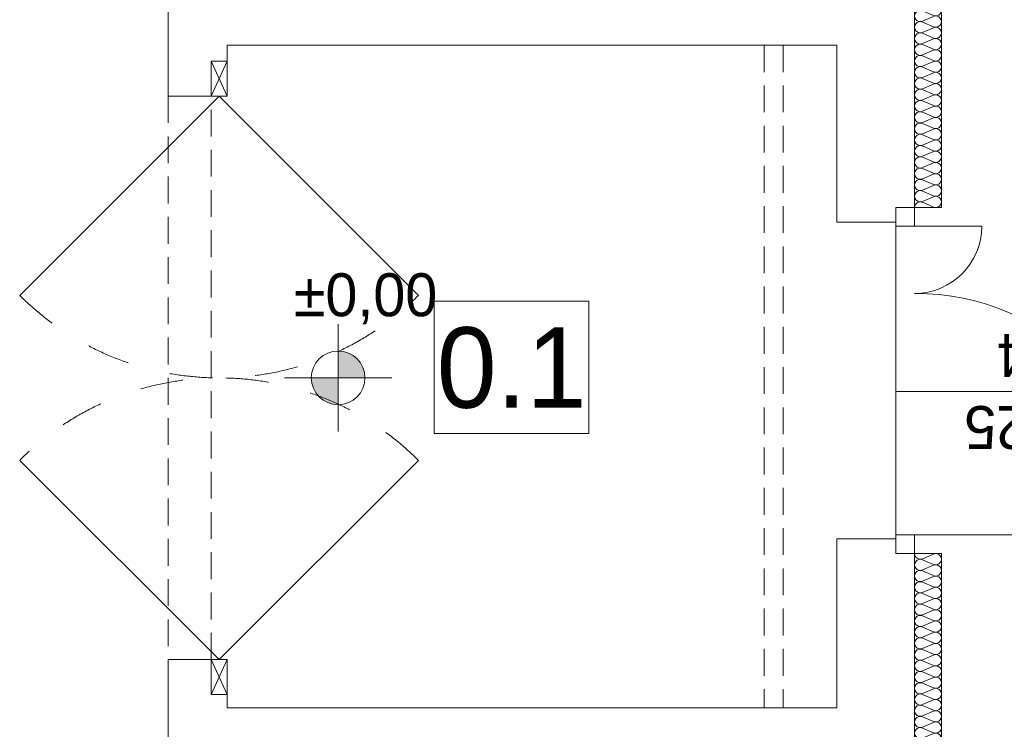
# Model space of a CAD drawing. Extents: x -528673 to -468586, y 24609 to 131944.
# Tile 22 of 87: x -475263 to -471596, y 32205 to 34850. Entities that reach past the tile are written whole.
import ezdxf

# ---------------------------------------------------------------- set-up
doc = ezdxf.new("R2010")
doc.units = 0
doc.header["$MEASUREMENT"] = 0
doc.linetypes.add('Krawędzie ukryte', pattern=[150, 100, -50])
doc.linetypes.add('Przerywana', pattern=[320, 160, -160])
for name, color, linetype in [('#PODKŁAD', 252, 'Continuous'), ('Inwent Izolacje', 252, 'Continuous'), ('INWENT RZĘDNE', 252, 'Continuous')]:
    doc.layers.add(name, color=color, linetype=linetype)
for name, color, linetype, lineweight in [('Inwent Izolacje_Nr_Pióra__2', 252, 'Continuous', 13), ('INWENT OPISY_Nr_Pióra__21', 252, 'Continuous', 9), ('INWENT RZĘDNE_Nr_Pióra__21', 252, 'Continuous', 9), ('INWENT. DRZWI_Nr_Pióra__5', 252, 'Continuous', 13), ('INWENT. OKNA_Nr_Pióra__21', 252, 'Continuous', 9), ('INWENT. OKNA_Nr_Pióra__5', 252, 'Continuous', 13), ('INWENT.ŚCIANY_Nr_Pióra__1', 252, 'Continuous', 25), ('INWENT.ŚCIANY_Nr_Pióra__21', 252, 'Continuous', 9), ('INWENT.ŚCIANY_Nr_Pióra__3', 252, 'Continuous', 13), ('Istniejące stropy_Nr_Pióra__5', 252, 'Continuous', 13)]:
    doc.layers.add(name, color=color, linetype=linetype, lineweight=lineweight)
doc.styles.add('GENERATED_STYLE_1', font='txt')
doc.styles.add('GENERATED_STYLE_3', font='txt')
doc.styles.add('GENERATED_STYLE_5', font='txt')

# ---------------------------------------------------------------- blocks, each defined once
blk = doc.blocks.new('Izolacja cieplna 14_151', base_point=(-471930.2, 35409.5))
at = {"layer": 'Inwent Izolacje_Nr_Pióra__2', "linetype": 'Continuous'}
for p, q in [((-471860, 35407.8), (-471900.4, 35390.3)), ((-471900.4, 35386.8), (-471860, 35369.3)), ((-471860, 35365.8), (-471900.4, 35348.3)), ((-471900.4, 35344.8), (-471860, 35327.3)), ((-471860, 35323.8), (-471900.4, 35306.3)), ((-471900.4, 35302.8), (-471860, 35285.3)), ((-471860, 35281.8), (-471900.4, 35264.3)), ((-471900.4, 35260.8), (-471860, 35243.3)), ((-471860, 35239.8), (-471900.4, 35222.3)), ((-471900.4, 35218.8), (-471860, 35201.3)), ((-471860, 35197.8), (-471900.4, 35180.3)), ((-471900.4, 35176.8), (-471860, 35159.3)), ((-471860, 35155.8), (-471900.4, 35138.3)), ((-471900.4, 35134.8), (-471860, 35117.3)), ((-471860, 35113.8), (-471900.4, 35096.3)), ((-471900.4, 35092.8), (-471860, 35075.3)), ((-471860, 35071.8), (-471900.4, 35054.3)), ((-471900.4, 35050.8), (-471860, 35033.3)), ((-471860, 35029.8), (-471900.4, 35012.3)), ((-471900.4, 35008.8), (-471860, 34991.3)), ((-471860, 34987.8), (-471900.4, 34970.3)), ((-471900.4, 34966.8), (-471860, 34949.3)), ((-471860, 34945.8), (-471900.4, 34928.3)), ((-471900.4, 34924.8), (-471860, 34907.3)), ((-471860, 34903.8), (-471900.4, 34886.3)), ((-471900.4, 34882.8), (-471860, 34865.3)), ((-471860, 34861.8), (-471900.4, 34844.3)), ((-471900.4, 34840.8), (-471860, 34823.3)), ((-471860, 34819.8), (-471900.4, 34802.3)), ((-471900.4, 34798.8), (-471860, 34781.3)), ((-471860, 34777.8), (-471900.4, 34760.3)), ((-471900.4, 34756.8), (-471860, 34739.3)), ((-471860, 34735.8), (-471900.4, 34718.3)), ((-471900.4, 34714.8), (-471860, 34697.3)), ((-471860, 34693.8), (-471900.4, 34676.3)), ((-471900.4, 34672.8), (-471860, 34655.3)), ((-471860, 34651.8), (-471900.4, 34634.3)), ((-471900.4, 34630.8), (-471860, 34613.3)), ((-471860, 34609.8), (-471900.4, 34592.3)), ((-471900.4, 34588.8), (-471860, 34571.3)), ((-471860, 34567.8), (-471900.4, 34550.3)), ((-471900.4, 34546.8), (-471860, 34529.3)), ((-471860, 34525.8), (-471900.4, 34508.3)), ((-471900.4, 34504.8), (-471860, 34487.3)), ((-471860, 34483.8), (-471900.4, 34466.3)), ((-471900.4, 34462.8), (-471860, 34445.3)), ((-471860, 34441.8), (-471900.4, 34424.3)), ((-471900.4, 34420.8), (-471860, 34403.3)), ((-471860, 34399.8), (-471900.4, 34382.3)), ((-471900.4, 34378.8), (-471860, 34361.3)), ((-471860, 34357.8), (-471900.4, 34340.3)), ((-471900.4, 34336.8), (-471860, 34319.3)), ((-471860, 34315.8), (-471900.4, 34298.3)), ((-471900.4, 34294.8), (-471860, 34277.3)), ((-471860, 34273.8), (-471900.4, 34256.3)), ((-471900.4, 34252.8), (-471860, 34235.3)), ((-471860, 34231.8), (-471900.4, 34214.3)), ((-471900.4, 34210.8), (-471860, 34193.3)), ((-471860, 34189.8), (-471900.4, 34172.3)), ((-471900.4, 34168.8), (-471860, 34151.3))]:
    blk.add_line(p, q, dxfattribs=at)
for centre, start_param, end_param in [((-471908.9, 35367.5), 1.158004, 5.125183), ((-471908.9, 35409.5), 3.141593, 5.125182), ((-471851.5, 35388.5), 4.299595, 8.266775), ((-471908.9, 35325.5), 1.158004, 5.125183), ((-471851.5, 35346.5), 4.299595, 8.266775), ((-471851.5, 35304.5), 4.299595, 8.266775), ((-471908.9, 35283.5), 1.158004, 5.125183), ((-471851.5, 35262.5), 4.299595, 8.266775), ((-471908.9, 35241.5), 1.158004, 5.125183), ((-471851.5, 35220.5), 4.299595, 8.266775), ((-471908.9, 35199.5), 1.158004, 5.125183), ((-471851.5, 35178.5), 4.299595, 8.266775), ((-471908.9, 35157.5), 1.158004, 5.125183), ((-471908.9, 35115.5), 1.158004, 5.125183), ((-471851.5, 35136.5), 4.299595, 8.266775), ((-471908.9, 35073.5), 1.158004, 5.125183), ((-471851.5, 35094.5), 4.299595, 8.266775), ((-471908.9, 35031.5), 1.158004, 5.125183), ((-471851.5, 35052.5), 4.299595, 8.266775), ((-471851.5, 35010.5), 4.299595, 8.266775), ((-471908.9, 34989.5), 1.158004, 5.125183), ((-471851.5, 34968.5), 4.299595, 8.266775), ((-471908.9, 34947.5), 1.158004, 5.125183), ((-471851.5, 34926.5), 4.299595, 8.266775), ((-471908.9, 34905.5), 1.158004, 5.125183), ((-471851.5, 34884.5), 4.299595, 8.266775), ((-471908.9, 34863.5), 1.158004, 5.125183), ((-471908.9, 34821.5), 1.158004, 5.125183), ((-471851.5, 34842.5), 4.299595, 8.266775), ((-471908.9, 34779.5), 1.158004, 5.125183), ((-471851.5, 34800.5), 4.299595, 8.266775), ((-471908.9, 34737.5), 1.158004, 5.125183), ((-471851.5, 34758.5), 4.299595, 8.266775), ((-471851.5, 34716.5), 4.299595, 8.266775), ((-471908.9, 34695.5), 1.158004, 5.125183), ((-471851.5, 34674.5), 4.299595, 8.266775), ((-471908.9, 34653.5), 1.158004, 5.125183), ((-471851.5, 34632.5), 4.299595, 8.266775), ((-471908.9, 34611.5), 1.158004, 5.125183), ((-471851.5, 34590.5), 4.299595, 8.266775), ((-471908.9, 34569.5), 1.158004, 5.125183), ((-471908.9, 34527.5), 1.158004, 5.125183), ((-471851.5, 34548.5), 4.299595, 8.266775), ((-471908.9, 34485.5), 1.158004, 5.125183), ((-471851.5, 34506.5), 4.299595, 8.266775), ((-471908.9, 34443.5), 1.158004, 5.125183), ((-471851.5, 34464.5), 4.299595, 8.266775), ((-471851.5, 34422.5), 4.299595, 8.266775), ((-471908.9, 34401.5), 1.158004, 5.125183), ((-471851.5, 34380.5), 4.299595, 8.266775), ((-471908.9, 34359.5), 1.158004, 5.125183), ((-471851.5, 34338.5), 4.299595, 8.266775), ((-471908.9, 34317.5), 1.158004, 5.125183), ((-471851.5, 34296.5), 4.299595, 8.266775), ((-471908.9, 34275.5), 1.158004, 5.125183), ((-471908.9, 34233.5), 1.158004, 5.125183), ((-471851.5, 34254.5), 4.299595, 8.266775), ((-471908.9, 34191.5), 1.158004, 5.125183), ((-471851.5, 34212.5), 4.299595, 8.266775), ((-471851.5, 34170.5), 4.299595, 8.266775), ((-471908.9, 34149.5), 1.158004, 3.141593)]:
    blk.add_ellipse(centre, major_axis=(21.3, 0), ratio=0.987408, start_param=start_param, end_param=end_param, dxfattribs=at)
blk = doc.blocks.new('Izolacja cieplna 14_152', base_point=(-471930.2, 32859.5))
at = {"layer": 'Inwent Izolacje_Nr_Pióra__2', "linetype": 'Continuous'}
for p, q in [((-471860, 32857.8), (-471900.4, 32840.4)), ((-471900.4, 32836.9), (-471860, 32819.5)), ((-471860, 32815.9), (-471900.4, 32798.5)), ((-471900.4, 32795), (-471860, 32777.6)), ((-471860, 32774.1), (-471900.4, 32756.7)), ((-471900.4, 32753.2), (-471860, 32735.8)), ((-471860, 32732.3), (-471900.4, 32714.9)), ((-471900.4, 32711.4), (-471860, 32694)), ((-471860, 32690.4), (-471900.4, 32673)), ((-471900.4, 32669.5), (-471860, 32652.1)), ((-471860, 32648.6), (-471900.4, 32631.2)), ((-471900.4, 32627.7), (-471860, 32610.3)), ((-471860, 32606.8), (-471900.4, 32589.4)), ((-471900.4, 32585.9), (-471860, 32568.5)), ((-471860, 32564.9), (-471900.4, 32547.5)), ((-471900.4, 32544), (-471860, 32526.6)), ((-471860, 32523.1), (-471900.4, 32505.7)), ((-471900.4, 32502.2), (-471860, 32484.8)), ((-471860, 32481.3), (-471900.4, 32463.9)), ((-471900.4, 32460.4), (-471860, 32443)), ((-471860, 32439.4), (-471900.4, 32422)), ((-471900.4, 32418.5), (-471860, 32401.1)), ((-471860, 32397.6), (-471900.4, 32380.2)), ((-471900.4, 32376.7), (-471860, 32359.3)), ((-471860, 32355.8), (-471900.4, 32338.4)), ((-471900.4, 32334.9), (-471860, 32317.5)), ((-471860, 32313.9), (-471900.4, 32296.5)), ((-471900.4, 32293), (-471860, 32275.6)), ((-471860, 32272.1), (-471900.4, 32254.7)), ((-471900.4, 32251.2), (-471860, 32233.8)), ((-471860, 32230.3), (-471900.4, 32212.9)), ((-471900.4, 32209.4), (-471860, 32192)), ((-471860, 32188.4), (-471900.4, 32171)), ((-471900.4, 32167.5), (-471860, 32150.1)), ((-471860, 32146.6), (-471900.4, 32129.2)), ((-471900.4, 32125.7), (-471860, 32108.3)), ((-471860, 32104.8), (-471900.4, 32087.4)), ((-471900.4, 32083.9), (-471860, 32066.5)), ((-471860, 32062.9), (-471900.4, 32045.5)), ((-471900.4, 32042), (-471860, 32024.6)), ((-471860, 32021.1), (-471900.4, 32003.7)), ((-471900.4, 32000.2), (-471860, 31982.8)), ((-471860, 31979.3), (-471900.4, 31961.9)), ((-471900.4, 31958.4), (-471860, 31941)), ((-471860, 31937.4), (-471900.4, 31920)), ((-471900.4, 31916.5), (-471860, 31899.1)), ((-471860, 31895.6), (-471900.4, 31878.2)), ((-471900.4, 31874.7), (-471860, 31857.3)), ((-471860, 31853.8), (-471900.4, 31836.4)), ((-471900.4, 31832.9), (-471860, 31815.5)), ((-471860, 31811.9), (-471900.4, 31794.5)), ((-471900.4, 31791), (-471860, 31773.6)), ((-471860, 31770.1), (-471900.4, 31752.7)), ((-471900.4, 31749.2), (-471860, 31731.8)), ((-471860, 31728.3), (-471900.4, 31710.9)), ((-471900.4, 31707.4), (-471860, 31690)), ((-471860, 31686.4), (-471900.4, 31669)), ((-471900.4, 31665.5), (-471860, 31648.1)), ((-471860, 31644.6), (-471900.4, 31627.2)), ((-471900.4, 31623.7), (-471860, 31606.3))]:
    blk.add_line(p, q, dxfattribs=at)
for centre, start_param, end_param in [((-471908.9, 32859.5), 3.141593, 5.125182), ((-471851.5, 32838.6), 4.299595, 8.266775), ((-471908.9, 32817.7), 1.158004, 5.125183), ((-471851.5, 32796.8), 4.299595, 8.266775), ((-471908.9, 32775.9), 1.158004, 5.125183), ((-471908.9, 32734), 1.158004, 5.125183), ((-471851.5, 32755), 4.299595, 8.266775), ((-471908.9, 32692.2), 1.158004, 5.125183), ((-471851.5, 32713.1), 4.299595, 8.266775), ((-471908.9, 32650.4), 1.158004, 5.125183), ((-471851.5, 32671.3), 4.299595, 8.266775), ((-471851.5, 32629.5), 4.299595, 8.266775), ((-471908.9, 32608.5), 1.158004, 5.125183), ((-471851.5, 32587.6), 4.299595, 8.266775), ((-471908.9, 32566.7), 1.158004, 5.125183), ((-471851.5, 32545.8), 4.299595, 8.266775), ((-471908.9, 32524.9), 1.158004, 5.125183), ((-471851.5, 32504), 4.299595, 8.266775), ((-471908.9, 32483), 1.158004, 5.125183), ((-471908.9, 32441.2), 1.158004, 5.125183), ((-471851.5, 32462.1), 4.299595, 8.266775), ((-471908.9, 32399.4), 1.158004, 5.125183), ((-471851.5, 32420.3), 4.299595, 8.266775), ((-471908.9, 32357.5), 1.158004, 5.125183), ((-471851.5, 32378.5), 4.299595, 8.266775), ((-471851.5, 32336.6), 4.299595, 8.266775), ((-471908.9, 32315.7), 1.158004, 5.125183), ((-471851.5, 32294.8), 4.299595, 8.266775), ((-471908.9, 32273.9), 1.158004, 5.125183), ((-471851.5, 32253), 4.299595, 8.266775), ((-471908.9, 32232), 1.158004, 5.125183), ((-471851.5, 32211.1), 4.299595, 8.266775), ((-471908.9, 32190.2), 1.158004, 5.125183), ((-471908.9, 32148.4), 1.158004, 5.125183), ((-471851.5, 32169.3), 4.299595, 8.266775), ((-471908.9, 32106.5), 1.158004, 5.125183), ((-471851.5, 32127.5), 4.299595, 8.266775), ((-471908.9, 32064.7), 1.158004, 5.125183), ((-471851.5, 32085.6), 4.299595, 8.266775), ((-471908.9, 32022.9), 1.158004, 5.125183), ((-471851.5, 32043.8), 4.299595, 8.266775), ((-471851.5, 32002), 4.299595, 8.266775), ((-471908.9, 31981), 1.158004, 5.125183), ((-471851.5, 31960.1), 4.299595, 8.266775), ((-471908.9, 31939.2), 1.158004, 5.125183), ((-471851.5, 31918.3), 4.299595, 8.266775), ((-471908.9, 31897.4), 1.158004, 5.125183), ((-471851.5, 31876.5), 4.299595, 8.266775), ((-471908.9, 31855.5), 1.158004, 5.125183), ((-471908.9, 31813.7), 1.158004, 5.125183), ((-471851.5, 31834.6), 4.299595, 8.266775), ((-471908.9, 31771.9), 1.158004, 5.125183), ((-471851.5, 31792.8), 4.299595, 8.266775), ((-471908.9, 31730), 1.158004, 5.125183), ((-471851.5, 31751), 4.299595, 8.266775), ((-471851.5, 31709.1), 4.299595, 8.266775), ((-471908.9, 31688.2), 1.158004, 5.125183), ((-471851.5, 31667.3), 4.299595, 8.266775), ((-471908.9, 31646.4), 1.158004, 5.125183), ((-471851.5, 31625.5), 4.299595, 8.266775), ((-471908.9, 31604.5), 1.158004, 3.141593)]:
    blk.add_ellipse(centre, major_axis=(21.3, 0), ratio=0.98349, start_param=start_param, end_param=end_param, dxfattribs=at)
blk = doc.blocks.new('Koty wysokościowe_6', base_point=(-474076.8, 33514.5))
at = {"layer": 'INWENT RZĘDNE_Nr_Pióra__21', "linetype": 'Continuous'}
for points in [[(-474076.8, 33514.5), (-473976.8, 33514.5), (-473984.4, 33552.8), (-474006.1, 33585.2), (-474038.5, 33606.9), (-474076.8, 33614.5)], [(-474076.8, 33514.5), (-474176.8, 33514.5), (-474169.2, 33476.3), (-474147.5, 33443.8), (-474115.1, 33422.2), (-474076.8, 33414.5)]]:
    blk.add_hatch(color=256, dxfattribs=at).paths.add_polyline_path(points, flags=0)
for p, q in [((-474076.8, 33314.5), (-474076.8, 33714.5)), ((-474276.8, 33514.5), (-473876.8, 33514.5))]:
    blk.add_line(p, q, dxfattribs=at)
blk.add_circle((-474076.8, 33514.5), 100, dxfattribs=at)
at = {"layer": 'INWENT RZĘDNE_Nr_Pióra__21', "insert": (-474241.6, 33714.5), "char_height": 160, "attachment_point": 7, "style": 'GENERATED_STYLE_1'}
blk.add_mtext('{±0,00}', dxfattribs=at)
blk = doc.blocks.new('PARTER')
at = {"layer": 'INWENT. DRZWI_Nr_Pióra__5', "color": 252, "linetype": 'Continuous', "lineweight": 15}
for p, q in [((-474490.2, 34694.5), (-474550.2, 34694.5)), ((-474550.2, 34694.5), (-474550.2, 34564.5)), ((-474490.2, 34564.5), (-474550.2, 34694.5)), ((-474550.2, 34564.5), (-474490.2, 34694.5)), ((-474490.2, 34564.5), (-474490.2, 34694.5)), ((-474520.2, 34564.5), (-475262.6, 33822.1)), ((-474550.2, 34564.5), (-474490.2, 34564.5)), ((-474520.2, 34564.5), (-473777.7, 33822.1)), ((-472000.2, 34079.5), (-472000.2, 34149.5)), ((-472000.2, 34149.5), (-471930.2, 34149.5)), ((-471930.2, 34149.5), (-471930.2, 34079.5)), ((-471930.2, 34079.5), (-472000.2, 34079.5)), ((-471680.2, 34079.5), (-471930.2, 34079.5)), ((-474520.2, 32464.5), (-475262.6, 33207)), ((-474520.2, 32464.5), (-473777.7, 33207)), ((-472000.2, 32859.5), (-472000.2, 32929.5)), ((-472000.2, 32929.5), (-471930.2, 32929.5)), ((-471930.2, 32929.5), (-471930.2, 32859.5)), ((-471930.2, 32929.5), (-471030.2, 32929.5)), ((-471930.2, 32859.5), (-472000.2, 32859.5)), ((-474490.2, 32464.5), (-474550.2, 32464.5)), ((-474550.2, 32464.5), (-474550.2, 32334.5)), ((-474490.2, 32334.5), (-474550.2, 32464.5)), ((-474550.2, 32334.5), (-474490.2, 32464.5)), ((-474490.2, 32334.5), (-474490.2, 32464.5)), ((-474550.2, 32334.5), (-474490.2, 32334.5))]:
    blk.add_line(p, q, dxfattribs=at)
for centre, radius, start, end in [((-471930.2, 34079.5), 250, 270, 0), ((-471930.2, 32929.5), 900, 0, 90)]:
    blk.add_arc(centre, radius, start, end, dxfattribs=at)
at = {"layer": 'INWENT. DRZWI_Nr_Pióra__5', "color": 252, "linetype": 'Przerywana', "lineweight": 15}
for centre, start, end in [((-474520.2, 34564.5), 225, 315), ((-474520.2, 32464.5), 45, 135)]:
    blk.add_arc(centre, 1050, start, end, dxfattribs=at)
at = {"layer": 'INWENT. OKNA_Nr_Pióra__5', "color": 252, "linetype": 'Continuous', "lineweight": 15}
blk.add_line((-472000.2, 33463.7), (-471090.2, 33463.7), dxfattribs=at)
at = {"layer": 'INWENT.ŚCIANY_Nr_Pióra__1', "color": 252, "linetype": 'Continuous', "lineweight": 15}
for p, q in [((-474710.2, 35434.5), (-474710.2, 34564.5)), ((-471930.2, 34149.5), (-471930.2, 35409.5)), ((-474490.2, 34694.5), (-474490.2, 34754.5)), ((-474490.2, 34754.5), (-472220.2, 34754.5)), ((-472220.2, 34094.5), (-472220.2, 34754.5)), ((-474550.2, 34564.5), (-474550.2, 34694.5)), ((-474550.2, 34694.5), (-474490.2, 34694.5)), ((-474710.2, 34564.5), (-474550.2, 34564.5)), ((-472000.2, 34094.5), (-472000.2, 34149.5)), ((-472000.2, 34149.5), (-471930.2, 34149.5)), ((-472220.2, 34094.5), (-472000.2, 34094.5)), ((-472220.2, 32914.5), (-472000.2, 32914.5)), ((-472220.2, 32914.5), (-472220.2, 32284.5)), ((-472000.2, 32859.5), (-472000.2, 32914.5)), ((-472000.2, 32859.5), (-471930.2, 32859.5)), ((-471930.2, 31604.5), (-471930.2, 32859.5)), ((-474710.2, 32464.5), (-474550.2, 32464.5)), ((-474710.2, 32464.5), (-474710.2, 31584.5)), ((-474550.2, 32334.5), (-474550.2, 32464.5)), ((-474490.2, 32334.5), (-474550.2, 32334.5)), ((-474490.2, 32284.5), (-474490.2, 32334.5)), ((-472220.2, 32284.5), (-474490.2, 32284.5))]:
    blk.add_line(p, q, dxfattribs=at)
at = {"layer": 'INWENT.ŚCIANY_Nr_Pióra__21', "color": 252, "linetype": 'Continuous', "lineweight": 15}
blk.add_line((-472000.2, 32859.5), (-472000.2, 34149.5), dxfattribs=at)
at = {"layer": 'INWENT.ŚCIANY_Nr_Pióra__3', "color": 252, "linetype": 'Continuous', "lineweight": 15}
for p, q in [((-471830.2, 34149.5), (-471830.2, 35409.5)), ((-471930.2, 34149.5), (-471830.2, 34149.5)), ((-471930.2, 32859.5), (-471830.2, 32859.5)), ((-471830.2, 31604.5), (-471830.2, 32859.5))]:
    blk.add_line(p, q, dxfattribs=at)
at = {"layer": 'Istniejące stropy_Nr_Pióra__5', "color": 252, "linetype": 'Krawędzie ukryte', "lineweight": 15}
for p, q in [((-472490.2, 34754.5), (-472490.2, 32284.5)), ((-472420.2, 34754.5), (-472420.2, 32284.5)), ((-474710.2, 34564.5), (-474710.2, 32464.5)), ((-474550.2, 32464.5), (-474550.2, 34564.5))]:
    blk.add_line(p, q, dxfattribs=at)
at = {"layer": 'Inwent Izolacje', "color": 252, "linetype": 'Continuous', "lineweight": 15}
for name, p in [('Izolacja cieplna 14_151', (-471930.2, 35409.5)), ('Izolacja cieplna 14_152', (-471930.2, 32859.5))]:
    blk.add_blockref(name, p, dxfattribs=at)
at = {"layer": 'INWENT RZĘDNE', "color": 252, "lineweight": 15}
blk.add_blockref('Koty wysokościowe_6', (-474076.8, 33514.5), dxfattribs=at)
at = {"layer": 'INWENT. OKNA_Nr_Pióra__21', "color": 252, "linetype": 'Continuous', "lineweight": 15, "insert": (-471444.8, 33249.6), "char_height": 160, "width": 709.227, "attachment_point": 2, "rotation": 180, "line_spacing_factor": 1.007581, "style": 'GENERATED_STYLE_5'}
blk.add_mtext('{90+25\\P204}', dxfattribs=at)
at = {"color": 252, "linetype": 'Continuous', "lineweight": 15, "ltscale": 1898474.093193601}
blk.add_wipeout([(-473718.9, 33801), (-473142.9, 33801), (-473142.9, 33306.9), (-473718.9, 33306.9)], dxfattribs=at).dxf.layer = 'INWENT OPISY_Nr_Pióra__21'
at = {"layer": 'INWENT OPISY_Nr_Pióra__21', "color": 252, "linetype": 'Continuous', "lineweight": 15, "flags": 128}
blk.add_lwpolyline([(-473718.9, 33801), (-473142.9, 33801), (-473142.9, 33306.9), (-473718.9, 33306.9)], close=True, dxfattribs=at)
at = {"layer": 'INWENT OPISY_Nr_Pióra__21', "color": 252, "linetype": 'Continuous', "lineweight": 15, "insert": (-473430.9, 33398.8), "char_height": 300, "attachment_point": 8, "style": 'GENERATED_STYLE_3'}
blk.add_mtext('{0.1 }', dxfattribs=at)

msp = doc.modelspace()

# ---------------------------------------------------------------- block references
at = {"layer": '#PODKŁAD'}
msp.add_blockref('PARTER', (0, 0), dxfattribs=at)

doc.saveas('drawing.dxf')
